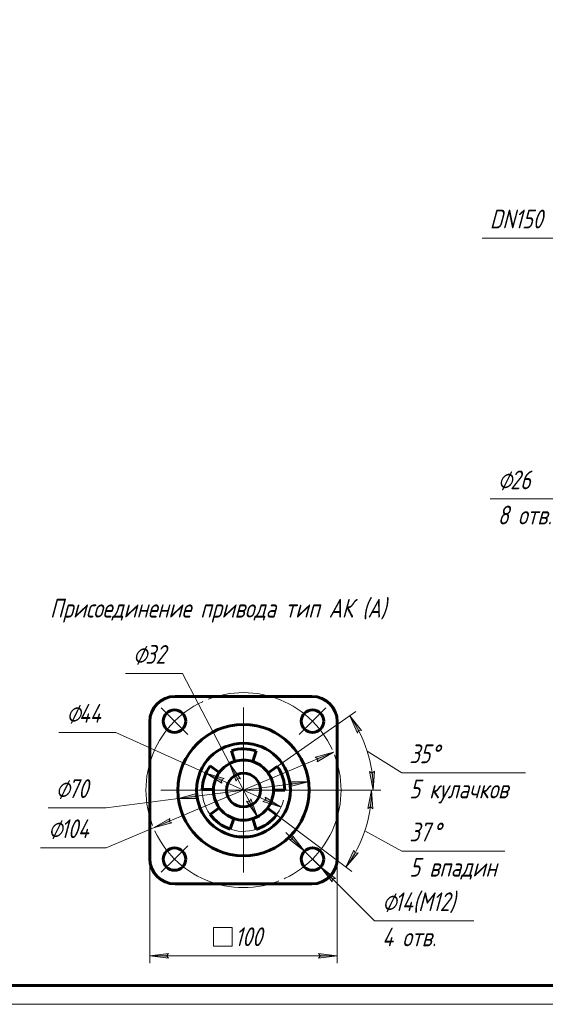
# Model space of a CAD drawing. Header units: millimetres. Extents: x 0 to 594, y 0 to 420.
# Tile 9 of 15: x 229 to 369, y 0 to 263. Entities that reach past the tile are written whole.
import ezdxf

# ---------------------------------------------------------------- set-up
doc = ezdxf.new("R2010")
doc.units = ezdxf.units.MM
for name, pattern in [('K5LT_AXLED', [31.595926, 27.095926, -1.5, 1.5, -1.5]), ('K5LT_BASIC', [0]), ('K5LT_THIN', [0])]:
    doc.linetypes.add(name, pattern=pattern)
doc.layers.add('Системный слой', color=7, linetype='Continuous')
doc.layers.add('Системный слой (1)', color=7, linetype='Continuous', true_color=0x6c6c6c)
doc.styles.add('KDIMTEXTSTYLE', font='txt', dxfattribs={"width": 0.96, "oblique": 15, "height": 5})
doc.styles.add('KTEXTSTYLE', font='txt', dxfattribs={"width": 0.96, "height": 5})
doc.dimstyles.new('KDIMSTYLE (0.40)', dxfattribs={"dimtxt": 5, "dimasz": 1, "dimexe": 2, "dimexo": 0, "dimgap": 1, "dimtad": 1, "dimlfac": 2.5, "dimtxsty": 'KDIMTEXTSTYLE', "dimsah": 1, "dimcen": 0, "dimdle": 1, "dimadec": 0, "dimazin": 0, "dimtfac": 0.667, "dimtmove": 0, "dimatfit": 3, "dimfxl": 1, "dimtvp": 1, "dimtolj": 1, "dimtzin": 0, "dimarcsym": 0})
doc.dimstyles.new('KDIMSTYLE (0.50)', dxfattribs={"dimtxt": 5, "dimasz": 1, "dimexe": 2, "dimexo": 0, "dimgap": 1, "dimtad": 1, "dimlfac": 2, "dimtxsty": 'KDIMTEXTSTYLE', "dimsah": 1, "dimcen": 0, "dimdle": 1, "dimadec": 0, "dimazin": 0, "dimtfac": 0.667, "dimtmove": 0, "dimatfit": 3, "dimfxl": 1, "dimtvp": 1, "dimtolj": 1, "dimtzin": 0, "dimarcsym": 0})

# ---------------------------------------------------------------- blocks, each defined once
blk = doc.blocks.new('D5')
at = {"layer": 'Системный слой (1)'}
for points in [[(475.91, 203.2), (479.43, 206.81), (475.09, 204.23), (475.89, 204.03)], [(385.24, 132.45), (389.58, 135.04), (388.78, 135.24), (388.76, 136.07)]]:
    blk.add_hatch(color=7, dxfattribs=at).paths.add_polyline_path(points)
at = {"layer": 'Системный слой (1)', "color": 7, "linetype": 'K5LT_THIN', "lineweight": 18, "true_color": 0xffffff}
for p, q in [((479.43, 206.81), (499.12, 222.36)), ((385.24, 132.45), (479.43, 206.81)), ((475.09, 204.23), (479.43, 206.81)), ((479.43, 206.81), (475.91, 203.2)), ((475.89, 204.03), (475.09, 204.23)), ((475.91, 203.2), (475.89, 204.03)), ((385.24, 132.45), (388.76, 136.07)), ((389.58, 135.04), (385.24, 132.45)), ((388.76, 136.07), (388.78, 135.24)), ((388.78, 135.24), (389.58, 135.04))]:
    blk.add_line(p, q, dxfattribs=at)
blk.add_wipeout([(501.12, 223.36), (501.12, 230.75), (514.93, 230.75), (514.93, 223.36)]).dxf.layer = 'Системный слой (1)'
blk.add_line((499.12, 222.36), (517.51, 222.36), dxfattribs=at)
at = {"layer": 'Системный слой (1)', "color": 7, "char_height": 5, "attachment_point": 1, "style": 'KTEXTSTYLE'}
for s, insert in [('\\fArial|b0|c204|p34;\\H5.0;\\W1.000;\\Q15;\\fGOST Type AU|b0|i0|c204|p34;\\Q15;\\W0.960;⌀', (501.12, 229.95)), ('\\fArial|b0|c204|p34;\\H5.0;\\W1.000;\\Q15;\\fGOST Type AU|b0|i0|c204|p34;\\Q15;\\W0.960;300', (504.43, 229.95))]:
    blk.add_mtext(s, dxfattribs=dict(at, insert=insert))
blk = doc.blocks.new('KDIMARROW_01')
at = {"layer": 'Системный слой'}
blk.add_hatch(color=0, dxfattribs=at).paths.add_polyline_path([(0, 0), (-5, 0.66), (-4.5, 0), (-5, -0.66)])
at = {"layer": 'Системный слой', "color": 0, "linetype": 'K5LT_THIN', "lineweight": 18}
for p, q in [((-4.5, 0), (-5, 0.66)), ((-5, 0.66), (0, 0)), ((0, 0), (-5, -0.66)), ((-5, -0.66), (-4.5, 0))]:
    blk.add_line(p, q, dxfattribs=at)
at = {"layer": 'Системный слой (1)', "color": 0, "linetype": 'K5LT_THIN', "lineweight": 18}
blk.add_line((136.81, 169.63), (136.41, 169.63), dxfattribs=at)
blk = doc.blocks.new('D6')
at = {"layer": 'Системный слой (1)'}
for points in [[(410.23, 199.81), (406.68, 203.39), (409.18, 199.01), (409.4, 199.81)], [(457.99, 135.88), (455.49, 140.26), (455.27, 139.46), (454.44, 139.46)]]:
    blk.add_hatch(color=7, dxfattribs=at).paths.add_polyline_path(points)
at = {"layer": 'Системный слой (1)', "color": 7, "linetype": 'K5LT_THIN', "lineweight": 18, "true_color": 0xffffff}
for p, q in [((406.68, 203.39), (410.23, 199.81)), ((409.18, 199.01), (406.68, 203.39)), ((406.68, 203.39), (457.99, 135.88)), ((409.4, 199.81), (409.18, 199.01)), ((410.23, 199.81), (409.4, 199.81)), ((457.99, 135.88), (454.44, 139.46)), ((454.44, 139.46), (455.27, 139.46)), ((455.27, 139.46), (455.49, 140.26)), ((455.49, 140.26), (457.99, 135.88)), ((457.99, 135.88), (476.68, 111.3))]:
    blk.add_line(p, q, dxfattribs=at)
blk.add_wipeout([(478.68, 112.3), (478.68, 119.68), (491.73, 119.68), (491.73, 112.3)]).dxf.layer = 'Системный слой (1)'
blk.add_line((476.68, 111.3), (494.28, 111.3), dxfattribs=at)
at = {"layer": 'Системный слой (1)', "color": 7, "char_height": 5, "attachment_point": 1, "style": 'KTEXTSTYLE'}
for s, insert in [('\\fArial|b0|c204|p34;\\H5.0;\\W1.000;\\Q15;\\fGOST Type AU|b0|i0|c204|p34;\\Q15;\\W0.960;⌀', (478.68, 118.88)), ('\\fArial|b0|c204|p34;\\H5.0;\\W1.000;\\Q15;\\fGOST Type AU|b0|i0|c204|p34;\\Q15;\\W0.960;212', (481.99, 118.88))]:
    blk.add_mtext(s, dxfattribs=dict(at, insert=insert))
blk = doc.blocks.new('D7')
at = {"layer": 'Системный слой (1)'}
for points in [[(411.07, 182.8), (406.42, 184.75), (410.41, 181.66), (410.31, 182.48)], [(458.25, 154.52), (454.26, 157.6), (454.36, 156.78), (453.6, 156.47)]]:
    blk.add_hatch(color=7, dxfattribs=at).paths.add_polyline_path(points)
at = {"layer": 'Системный слой (1)', "color": 7, "linetype": 'K5LT_THIN', "lineweight": 18, "true_color": 0xffffff}
for p, q in [((406.42, 184.75), (372.86, 204.34)), ((406.42, 184.75), (411.07, 182.8)), ((410.41, 181.66), (406.42, 184.75)), ((458.25, 154.52), (406.42, 184.75)), ((411.07, 182.8), (410.31, 182.48)), ((410.31, 182.48), (410.41, 181.66)), ((454.36, 156.78), (454.26, 157.6)), ((454.26, 157.6), (458.25, 154.52)), ((453.6, 156.47), (454.36, 156.78)), ((458.25, 154.52), (453.6, 156.47))]:
    blk.add_line(p, q, dxfattribs=at)
blk.add_wipeout([(354.62, 205.34), (354.62, 212.72), (370.21, 212.72), (370.21, 205.34)]).dxf.layer = 'Системный слой (1)'
blk.add_line((372.86, 204.34), (352.62, 204.34), dxfattribs=at)
at = {"layer": 'Системный слой (1)', "color": 7, "insert": (354.62, 211.92), "char_height": 5, "attachment_point": 1, "style": 'KTEXTSTYLE'}
blk.add_mtext('\\fArial|b0|c204|p34;\\H5.0;\\W1.000;\\Q15;\\fGOST Type AU|b0|i0|c204|p34;\\Q15;\\W0.960;DN150', dxfattribs=at)
blk = doc.blocks.new('D8')
at = {"layer": 'Системный слой (1)'}
for points in [[(386.79, 150.28), (389.19, 154.71), (385.73, 151.05), (386.55, 151.07)], [(383.09, 146.29), (386.56, 149.95), (385.73, 149.93), (385.49, 150.72)]]:
    blk.add_hatch(color=7, dxfattribs=at).paths.add_polyline_path(points)
at = {"layer": 'Системный слой (1)', "color": 7, "linetype": 'K5LT_THIN', "lineweight": 18, "true_color": 0xffffff}
for p, q in [((389.19, 154.71), (383.09, 146.29)), ((385.73, 151.05), (389.19, 154.71)), ((389.19, 154.71), (386.79, 150.28)), ((383.09, 146.29), (385.49, 150.72)), ((386.56, 149.95), (383.09, 146.29)), ((385.49, 150.72), (385.73, 149.93)), ((386.55, 151.07), (385.73, 151.05)), ((385.73, 149.93), (386.56, 149.95)), ((386.79, 150.28), (386.55, 151.07)), ((383.09, 146.29), (374.74, 134.77))]:
    blk.add_line(p, q, dxfattribs=at)
blk.add_wipeout([(356.73, 126.39), (356.73, 143.15), (372.1, 143.15), (372.1, 126.39)]).dxf.layer = 'Системный слой (1)'
blk.add_line((374.74, 134.77), (354.73, 134.77), dxfattribs=at)
at = {"layer": 'Системный слой (1)', "color": 7, "char_height": 5, "attachment_point": 1, "style": 'KTEXTSTYLE'}
for s, insert in [('\\fArial|b0|c204|p34;\\H5.0;\\W1.000;\\Q15;\\fGOST Type AU|b0|i0|c204|p34;\\Q15;\\W0.960;⌀', (356.73, 142.36)), ('\\fArial|b0|c204|p34;\\H5.0;\\W1.000;\\Q15;\\fGOST Type AU|b0|i0|c204|p34;\\Q15;\\W0.960;26', (360.04, 142.36)), ('\\fArial|b0|c204|p34;\\H5.0;\\W1.000;\\Q15;\\fGOST Type AU|b0|i0|c204|p34;\\Q15;\\W0.960;8 отв.', (356.73, 132.98))]:
    blk.add_mtext(s, dxfattribs=dict(at, insert=insert))
blk = doc.blocks.new('D9')
at = {"layer": 'Системный слой (1)'}
for points in [[(387.66, 178.25), (388.27, 178.8), (383.24, 179.1), (388.03, 177.51)], [(481.43, 160.16), (476.65, 161.76), (477.01, 161.02), (476.4, 160.46)]]:
    blk.add_hatch(color=7, dxfattribs=at).paths.add_polyline_path(points)
at = {"layer": 'Системный слой (1)', "color": 7, "linetype": 'K5LT_THIN', "lineweight": 18, "true_color": 0xffffff}
for p, q in [((383.24, 179.1), (388.27, 178.8)), ((388.03, 177.51), (383.24, 179.1)), ((383.24, 179.1), (481.43, 160.16)), ((388.27, 178.8), (387.66, 178.25)), ((387.66, 178.25), (388.03, 177.51)), ((476.4, 160.46), (477.01, 161.02)), ((481.43, 160.16), (476.4, 160.46)), ((477.01, 161.02), (476.65, 161.76)), ((476.65, 161.76), (481.43, 160.16)), ((481.43, 160.16), (505.6, 155.5))]:
    blk.add_line(p, q, dxfattribs=at)
blk.add_wipeout([(507.6, 156.5), (507.6, 163.88), (521.29, 163.88), (521.29, 156.5)]).dxf.layer = 'Системный слой (1)'
blk.add_line((505.6, 155.5), (523.86, 155.5), dxfattribs=at)
at = {"layer": 'Системный слой (1)', "color": 7, "char_height": 5, "attachment_point": 1, "style": 'KTEXTSTYLE'}
for s, insert in [('\\fArial|b0|c204|p34;\\H5.0;\\W1.000;\\Q15;\\fGOST Type AU|b0|i0|c204|p34;\\Q15;\\W0.960;⌀', (507.6, 163.09)), ('\\fArial|b0|c204|p34;\\H5.0;\\W1.000;\\Q15;\\fGOST Type AU|b0|i0|c204|p34;\\Q15;\\W0.960;250', (510.91, 163.09))]:
    blk.add_mtext(s, dxfattribs=dict(at, insert=insert))
blk = doc.blocks.new('U83')
at = {"layer": 'Системный слой (1)', "color": 30, "linetype": 'K5LT_AXLED', "lineweight": 18, "true_color": 0xff8000}
for q in [(288.97, 79.12), (266.97, 57.12), (310.97, 57.12), (288.97, 35.12)]:
    blk.add_line((288.97, 57.12), q, dxfattribs=at)
blk = doc.blocks.new('U84')
at = {"layer": 'Системный слой (1)', "color": 30, "linetype": 'K5LT_AXLED', "lineweight": 18, "true_color": 0xff8000}
for p, q in [((270.59, 75.51), (267.05, 79.04)), ((307.36, 75.51), (310.89, 79.04)), ((274.12, 71.97), (270.59, 75.51)), ((303.82, 71.97), (307.36, 75.51)), ((274.12, 42.27), (270.59, 38.74)), ((303.82, 42.27), (307.36, 38.74)), ((270.59, 38.74), (267.05, 35.2)), ((307.36, 38.74), (310.89, 35.2))]:
    blk.add_line(p, q, dxfattribs=at)
for start, end in [(45, 135), (135, 225), (315, 45), (225, 315)]:
    blk.add_arc((288.97, 57.12), 26, start, end, dxfattribs=at)
blk = doc.blocks.new('D10')
at = {"layer": 'Системный слой (1)'}
for points in [[(268.47, 12.93), (268.97, 13.59), (263.97, 12.93), (268.97, 12.27)], [(313.97, 12.93), (308.97, 13.59), (309.47, 12.93), (308.97, 12.27)]]:
    blk.add_hatch(color=7, dxfattribs=at).paths.add_polyline_path(points)
at = {"layer": 'Системный слой (1)', "color": 7, "linetype": 'K5LT_THIN', "lineweight": 18, "true_color": 0xffffff}
for p, q in [((263.97, 37.12), (263.97, 10.93)), ((313.97, 37.12), (313.97, 10.93)), ((263.97, 12.93), (268.97, 13.59)), ((268.97, 13.59), (268.47, 12.93)), ((309.47, 12.93), (308.97, 13.59)), ((308.97, 13.59), (313.97, 12.93)), ((268.97, 12.27), (263.97, 12.93)), ((268.47, 12.93), (268.97, 12.27)), ((313.97, 12.93), (308.97, 12.27)), ((308.97, 12.27), (309.47, 12.93))]:
    blk.add_line(p, q, dxfattribs=at)
blk.add_wipeout([(280.97, 13.93), (280.97, 21.31), (296.33, 21.31), (296.33, 13.93)]).dxf.layer = 'Системный слой (1)'
for p, q in [((280.97, 15.52), (280.97, 20.52)), ((280.97, 20.52), (285.97, 20.52)), ((285.97, 20.52), (285.97, 15.52)), ((285.97, 15.52), (280.97, 15.52)), ((263.97, 12.93), (313.97, 12.93))]:
    blk.add_line(p, q, dxfattribs=at)
at = {"layer": 'Системный слой (1)', "color": 7, "insert": (286.68, 20.52), "char_height": 5, "attachment_point": 1, "style": 'KTEXTSTYLE'}
blk.add_mtext('\\fArial|b0|c204|p34;\\H5.0;\\W1.000;\\Q15;\\fGOST Type AU|b0|i0|c204|p34;\\Q15;\\W0.960;100', dxfattribs=at)
blk = doc.blocks.new('D11')
at = {"layer": 'Системный слой (1)'}
for points in [[(320.46, 73.03), (317.3, 76.96), (319.33, 72.34), (319.64, 73.11)], [(323.55, 57.12), (323.89, 62.15), (323.26, 61.61), (322.57, 62.07)]]:
    blk.add_hatch(color=7, dxfattribs=at).paths.add_polyline_path(points)
at = {"layer": 'Системный слой (1)', "color": 7, "linetype": 'K5LT_THIN', "lineweight": 18, "true_color": 0xffffff}
for p, q in [((297.98, 63.43), (318.94, 78.11)), ((317.3, 76.96), (320.46, 73.03)), ((319.33, 72.34), (317.3, 76.96)), ((319.64, 73.11), (319.33, 72.34)), ((320.46, 73.03), (319.64, 73.11)), ((321.95, 67.52), (331.2, 61.71)), ((323.55, 57.12), (322.57, 62.07)), ((322.57, 62.07), (323.26, 61.61)), ((323.26, 61.61), (323.89, 62.15)), ((323.89, 62.15), (323.55, 57.12)), ((299.97, 57.12), (325.55, 57.12))]:
    blk.add_line(p, q, dxfattribs=at)
blk.add_arc((288.97, 57.12), 34.58, 0, 35, dxfattribs=at)
blk.add_wipeout([(333.2, 53.33), (333.2, 70.09), (360.98, 70.09), (360.98, 53.33)]).dxf.layer = 'Системный слой (1)'
blk.add_line((331.2, 61.71), (364.14, 61.71), dxfattribs=at)
at = {"layer": 'Системный слой (1)', "color": 7, "char_height": 5, "attachment_point": 1, "style": 'KTEXTSTYLE'}
for s, insert in [('\\fArial|b0|c204|p34;\\H5.0;\\W1.000;\\Q15;\\fGOST Type AU|b0|i0|c204|p34;\\Q15;\\W0.960;35', (333.2, 69.3)), ('\\fArial|b0|c204|p34;\\H5.0;\\W1.000;\\Q15;\\fGOST Type AU|b0|i0|c204|p34;\\Q15;\\W0.960;°', (338.89, 69.3)), ('\\fArial|b0|c204|p34;\\H5.0;\\W1.000;\\Q15;\\fGOST Type AU|b0|i0|c204|p34;\\Q15;\\W0.960;5 кулачков', (333.2, 59.92))]:
    blk.add_mtext(s, dxfattribs=dict(at, insert=insert))
blk = doc.blocks.new('D12')
at = {"layer": 'Системный слой (1)'}
for points in [[(323.43, 52.09), (323.1, 57.12), (322.12, 52.18), (322.81, 52.63)], [(316.23, 36.58), (319.52, 40.4), (318.7, 40.34), (318.42, 41.12)]]:
    blk.add_hatch(color=7, dxfattribs=at).paths.add_polyline_path(points)
at = {"layer": 'Системный слой (1)', "color": 7, "linetype": 'K5LT_THIN', "lineweight": 18, "true_color": 0xffffff}
for p, q in [((299.97, 57.12), (325.1, 57.12)), ((322.12, 52.18), (323.1, 57.12)), ((323.1, 57.12), (323.43, 52.09)), ((322.81, 52.63), (322.12, 52.18)), ((323.43, 52.09), (322.81, 52.63)), ((297.76, 50.5), (317.83, 35.38)), ((321.34, 46.29), (331.2, 40.86)), ((316.23, 36.58), (318.42, 41.12)), ((319.52, 40.4), (316.23, 36.58)), ((318.42, 41.12), (318.7, 40.34)), ((318.7, 40.34), (319.52, 40.4))]:
    blk.add_line(p, q, dxfattribs=at)
blk.add_arc((288.97, 57.12), 34.13, 323, 0, dxfattribs=at)
blk.add_wipeout([(333.2, 32.48), (333.2, 49.24), (355.65, 49.24), (355.65, 32.48)]).dxf.layer = 'Системный слой (1)'
blk.add_line((331.2, 40.86), (358.58, 40.86), dxfattribs=at)
at = {"layer": 'Системный слой (1)', "color": 7, "char_height": 5, "attachment_point": 1, "style": 'KTEXTSTYLE'}
for s, insert in [('\\fArial|b0|c204|p34;\\H5.0;\\W1.000;\\Q15;\\fGOST Type AU|b0|i0|c204|p34;\\Q15;\\W0.960;37', (333.2, 48.45)), ('\\fArial|b0|c204|p34;\\H5.0;\\W1.000;\\Q15;\\fGOST Type AU|b0|i0|c204|p34;\\Q15;\\W0.960;°', (339.29, 48.45)), ('\\fArial|b0|c204|p34;\\H5.0;\\W1.000;\\Q15;\\fGOST Type AU|b0|i0|c204|p34;\\Q15;\\W0.960;5 впадин', (333.2, 39.06))]:
    blk.add_mtext(s, dxfattribs=dict(at, insert=insert))
blk = doc.blocks.new('D13')
at = {"layer": 'Системный слой (1)'}
for points in [[(305.23, 40.85), (302.15, 44.84), (302.04, 44.03), (301.22, 43.91)], [(313.49, 33.56), (309.48, 36.62), (312.56, 32.63), (312.67, 33.45)]]:
    blk.add_hatch(color=7, dxfattribs=at).paths.add_polyline_path(points)
at = {"layer": 'Системный слой (1)', "color": 7, "linetype": 'K5LT_THIN', "lineweight": 18, "true_color": 0xffffff}
for p, q in [((305.23, 40.85), (300.26, 45.79)), ((302.15, 44.84), (302.04, 44.03)), ((305.23, 40.85), (302.15, 44.84)), ((302.04, 44.03), (301.22, 43.91)), ((301.22, 43.91), (305.23, 40.85)), ((305.23, 40.85), (309.48, 36.62)), ((309.48, 36.62), (312.56, 32.63)), ((313.49, 33.56), (309.48, 36.62)), ((309.48, 36.62), (314.45, 31.69)), ((309.48, 36.62), (323.93, 22.26)), ((312.56, 32.63), (312.67, 33.45)), ((312.67, 33.45), (313.49, 33.56))]:
    blk.add_line(p, q, dxfattribs=at)
blk.add_wipeout([(325.93, 13.88), (325.93, 30.64), (347.48, 30.64), (347.48, 13.88)]).dxf.layer = 'Системный слой (1)'
blk.add_line((323.93, 22.26), (350.38, 22.26), dxfattribs=at)
at = {"layer": 'Системный слой (1)', "color": 7, "char_height": 5, "attachment_point": 1, "style": 'KTEXTSTYLE'}
for s, insert in [('\\fArial|b0|c204|p34;\\H5.0;\\W1.000;\\Q15;\\fGOST Type AU|b0|i0|c204|p34;\\Q15;\\W0.960;⌀', (325.93, 29.85)), ('\\fArial|b0|c204|p34;\\H5.0;\\W1.000;\\Q15;\\fGOST Type AU|b0|i0|c204|p34;\\Q15;\\W0.960;14(М12)', (329.23, 29.85)), ('\\fArial|b0|c204|p34;\\H5.0;\\W1.000;\\Q15;\\fGOST Type AU|b0|i0|c204|p34;\\Q15;\\W0.960;4 отв.', (325.93, 20.46))]:
    blk.add_mtext(s, dxfattribs=dict(at, insert=insert))
blk = doc.blocks.new('D14')
at = {"layer": 'Системный слой (1)'}
for points in [[(308.58, 64.65), (312.94, 67.2), (308.07, 65.87), (308.79, 65.45)], [(269.87, 48.38), (269.15, 48.79), (269.36, 49.59), (265, 47.05)]]:
    blk.add_hatch(color=7, dxfattribs=at).paths.add_polyline_path(points)
at = {"layer": 'Системный слой (1)', "color": 7, "linetype": 'K5LT_THIN', "lineweight": 18, "true_color": 0xffffff}
for p, q in [((312.94, 67.2), (265, 47.05)), ((308.07, 65.87), (312.94, 67.2)), ((308.79, 65.45), (308.07, 65.87)), ((312.94, 67.2), (308.58, 64.65)), ((308.58, 64.65), (308.79, 65.45)), ((265, 47.05), (269.36, 49.59)), ((269.87, 48.38), (265, 47.05)), ((269.36, 49.59), (269.15, 48.79)), ((269.15, 48.79), (269.87, 48.38)), ((265, 47.05), (252.37, 41.74))]:
    blk.add_line(p, q, dxfattribs=at)
blk.add_wipeout([(236.91, 42.74), (236.91, 50.12), (249.83, 50.12), (249.83, 42.74)]).dxf.layer = 'Системный слой (1)'
blk.add_line((252.37, 41.74), (234.91, 41.74), dxfattribs=at)
at = {"layer": 'Системный слой (1)', "color": 7, "char_height": 5, "attachment_point": 1, "style": 'KTEXTSTYLE'}
for s, insert in [('\\fArial|b0|c204|p34;\\H5.0;\\W1.000;\\Q15;\\fGOST Type AU|b0|i0|c204|p34;\\Q15;\\W0.960;⌀', (236.91, 49.32)), ('\\fArial|b0|c204|p34;\\H5.0;\\W1.000;\\Q15;\\fGOST Type AU|b0|i0|c204|p34;\\Q15;\\W0.960;104', (240.22, 49.32))]:
    blk.add_mtext(s, dxfattribs=dict(at, insert=insert))
blk = doc.blocks.new('D15')
at = {"layer": 'Системный слой (1)'}
for points in [[(301.45, 58.06), (306.33, 59.35), (301.28, 59.37), (301.86, 58.78)], [(276.66, 54.88), (276.08, 55.47), (276.49, 56.18), (271.61, 54.89)]]:
    blk.add_hatch(color=7, dxfattribs=at).paths.add_polyline_path(points)
at = {"layer": 'Системный слой (1)', "color": 7, "linetype": 'K5LT_THIN', "lineweight": 18, "true_color": 0xffffff}
for p, q in [((306.33, 59.35), (271.61, 54.89)), ((301.86, 58.78), (301.28, 59.37)), ((301.28, 59.37), (306.33, 59.35)), ((306.33, 59.35), (301.45, 58.06)), ((301.45, 58.06), (301.86, 58.78)), ((271.61, 54.89), (276.49, 56.18)), ((276.49, 56.18), (276.08, 55.47)), ((276.08, 55.47), (276.66, 54.88)), ((271.61, 54.89), (252.37, 52.42)), ((276.66, 54.88), (271.61, 54.89))]:
    blk.add_line(p, q, dxfattribs=at)
blk.add_wipeout([(238.89, 53.42), (238.89, 60.8), (249.91, 60.8), (249.91, 53.42)]).dxf.layer = 'Системный слой (1)'
blk.add_line((252.37, 52.42), (236.89, 52.42), dxfattribs=at)
at = {"layer": 'Системный слой (1)', "color": 7, "char_height": 5, "attachment_point": 1, "style": 'KTEXTSTYLE'}
for s, insert in [('\\fArial|b0|c204|p34;\\H5.0;\\W1.000;\\Q15;\\fGOST Type AU|b0|i0|c204|p34;\\Q15;\\W0.960;⌀', (238.89, 60.01)), ('\\fArial|b0|c204|p34;\\H5.0;\\W1.000;\\Q15;\\fGOST Type AU|b0|i0|c204|p34;\\Q15;\\W0.960;70', (242.2, 60.01))]:
    blk.add_mtext(s, dxfattribs=dict(at, insert=insert))
blk = doc.blocks.new('D16')
at = {"layer": 'Системный слой (1)'}
for points in [[(283.78, 60.2), (278.95, 61.66), (283.23, 59), (283.05, 59.8)], [(298.99, 52.59), (294.71, 55.25), (294.89, 54.44), (294.16, 54.05)]]:
    blk.add_hatch(color=7, dxfattribs=at).paths.add_polyline_path(points)
at = {"layer": 'Системный слой (1)', "color": 7, "linetype": 'K5LT_THIN', "lineweight": 18, "true_color": 0xffffff}
for p, q in [((278.95, 61.66), (254.98, 72.51)), ((278.95, 61.66), (283.78, 60.2)), ((283.23, 59), (278.95, 61.66)), ((298.99, 52.59), (278.95, 61.66)), ((283.78, 60.2), (283.05, 59.8)), ((283.05, 59.8), (283.23, 59)), ((294.89, 54.44), (294.71, 55.25)), ((294.71, 55.25), (298.99, 52.59)), ((294.16, 54.05), (294.89, 54.44)), ((298.99, 52.59), (294.16, 54.05))]:
    blk.add_line(p, q, dxfattribs=at)
blk.add_arc((288.97, 57.12), 11, 179, 346.0334, dxfattribs=at)
blk.add_arc((288.97, 57.12), 11, 179, 346.0334, dxfattribs=at)
blk.add_wipeout([(241.77, 73.51), (241.77, 80.89), (252.54, 80.89), (252.54, 73.51)]).dxf.layer = 'Системный слой (1)'
blk.add_line((254.98, 72.51), (239.77, 72.51), dxfattribs=at)
at = {"layer": 'Системный слой (1)', "color": 7, "char_height": 5, "attachment_point": 1, "style": 'KTEXTSTYLE'}
for s, insert in [('\\fArial|b0|c204|p34;\\H5.0;\\W1.000;\\Q15;\\fGOST Type AU|b0|i0|c204|p34;\\Q15;\\W0.960;⌀', (241.77, 80.09)), ('\\fArial|b0|c204|p34;\\H5.0;\\W1.000;\\Q15;\\fGOST Type AU|b0|i0|c204|p34;\\Q15;\\W0.960;44', (245.08, 80.09))]:
    blk.add_mtext(s, dxfattribs=dict(at, insert=insert))
blk = doc.blocks.new('D17')
at = {"layer": 'Системный слой (1)'}
for points in [[(288.16, 60.09), (285.26, 64.21), (287, 59.48), (287.35, 60.22)], [(292.68, 50.03), (290.94, 54.77), (290.59, 54.02), (289.78, 54.16)]]:
    blk.add_hatch(color=7, dxfattribs=at).paths.add_polyline_path(points)
at = {"layer": 'Системный слой (1)', "color": 7, "linetype": 'K5LT_THIN', "lineweight": 18, "true_color": 0xffffff}
for p, q in [((285.26, 64.21), (272.71, 88.22)), ((285.26, 64.21), (288.16, 60.09)), ((287, 59.48), (285.26, 64.21)), ((292.68, 50.03), (285.26, 64.21)), ((287.35, 60.22), (287, 59.48)), ((288.16, 60.09), (287.35, 60.22)), ((292.68, 50.03), (289.78, 54.16)), ((289.78, 54.16), (290.59, 54.02)), ((290.59, 54.02), (290.94, 54.77)), ((290.94, 54.77), (292.68, 50.03))]:
    blk.add_line(p, q, dxfattribs=at)
blk.add_arc((288.97, 57.12), 8, 144, 311.8569, dxfattribs=at)
blk.add_arc((288.97, 57.12), 8, 144, 311.8569, dxfattribs=at)
blk.add_wipeout([(259.49, 89.22), (259.49, 96.6), (270.26, 96.6), (270.26, 89.22)]).dxf.layer = 'Системный слой (1)'
blk.add_line((272.71, 88.22), (257.49, 88.22), dxfattribs=at)
at = {"layer": 'Системный слой (1)', "color": 7, "char_height": 5, "attachment_point": 1, "style": 'KTEXTSTYLE'}
for s, insert in [('\\fArial|b0|c204|p34;\\H5.0;\\W1.000;\\Q15;\\fGOST Type AU|b0|i0|c204|p34;\\Q15;\\W0.960;⌀', (259.49, 95.81)), ('\\fArial|b0|c204|p34;\\H5.0;\\W1.000;\\Q15;\\fGOST Type AU|b0|i0|c204|p34;\\Q15;\\W0.960;32', (262.8, 95.81))]:
    blk.add_mtext(s, dxfattribs=dict(at, insert=insert))
blk = doc.blocks.new('U85')
at = {"color": 143, "linetype": 'K5LT_BASIC', "lineweight": 60, "true_color": 0x33acca}
blk.add_line((589, 5), (20, 5), dxfattribs=at)
at = {"color": 7, "linetype": 'K5LT_THIN', "lineweight": 18, "true_color": 0xffffff}
blk.add_line((594, 0), (0, 0), dxfattribs=at)

msp = doc.modelspace()

# ---------------------------------------------------------------- linework, layer by layer
at = {"layer": 'Системный слой (1)', "color": 143, "linetype": 'K5LT_BASIC', "lineweight": 60, "true_color": 0x33acca}
for p, q in [((307.2202, 82.1218), (270.7202, 82.1218)), ((263.9702, 75.3718), (263.9702, 38.8718)), ((285.7541, 67.6411), (286.6313, 64.7722)), ((291.4424, 64.7302), (292.3694, 67.5834)), ((282.4981, 61.8241), (280.071, 63.5874)), ((297.9809, 63.4311), (295.5234, 61.7104)), ((277.9719, 57.3137), (280.9714, 57.2614)), ((296.9702, 57.1218), (299.9702, 57.1218)), ((282.4981, 52.4195), (280.071, 50.6561)), ((297.7552, 50.5018), (295.3593, 52.3072)), ((285.389, 46.7211), (286.3657, 49.5576)), ((291.4424, 49.5133), (292.3694, 46.6601)), ((270.7202, 32.1218), (307.2202, 32.1218))]:
    msp.add_line(p, q, dxfattribs=at)
for centre, radius in [((270.5855, 75.5065), 3), ((307.355, 75.5065), 3), ((288.9702, 57.1218), 17.5), ((288.9702, 57.1218), 12.5), ((288.9702, 57.1218), 4.5), ((270.5855, 38.737), 3), ((307.355, 38.737), 3)]:
    msp.add_circle(centre, radius, dxfattribs=at)
for centre, radius, start, end in [((270.7202, 75.3718), 6.75, 90, 180), ((288.9702, 57.1218), 11, 72, 107), ((288.9702, 57.1218), 11, 144, 179), ((288.9702, 57.1218), 8, 107, 144), ((288.9702, 57.1218), 8, 72, 107), ((288.9702, 57.1218), 8, 35, 72), ((288.9702, 57.1218), 11, 0, 35), ((288.9702, 57.1218), 8, 144, 179), ((288.9702, 57.1218), 8, 0, 35), ((288.9702, 57.1218), 8, 179, 216), ((288.9702, 57.1218), 8, 323, 0), ((288.9702, 57.1218), 11, 216, 251), ((288.9702, 57.1218), 8, 216, 251), ((288.9702, 57.1218), 8, 288, 323), ((288.9702, 57.1218), 11, 288, 323), ((288.9702, 57.1218), 8, 251, 270), ((288.9702, 57.1218), 8, 270, 288), ((270.7202, 38.8718), 6.75, 180, 270), ((307.2202, 38.8718), 6.75, 270, 0)]:
    msp.add_arc(centre, radius, start, end, dxfattribs=at)

# ---------------------------------------------------------------- block references
at = {"layer": 'Системный слой (1)'}
msp.add_blockref('U83', (0, 0), dxfattribs=at)

# ---------------------------------------------------------------- dimensions: what is measured, and where the dimension line sits
at = {"layer": 'Системный слой (1)', "color": 7}
dim = msp.add_diameter_dim_2p(p1=(314.6064, 76.6827), p2=(550.064, 262.5851), dimstyle='KDIMSTYLE (0.40)', override={"dimtih": 1, "dimtoh": 1, "dimpost": '\\fGOST Type AU|b0|c204|p34;\\H5.0;\\W0.960;\\Q15;<>', "dimblk1": 'KDIMARROW_01', "dimblk2": 'KDIMARROW_01', "dimclrt": 7, "dimtol": 1, "dimtp": 0, "dimtm": 0, "dimtdec": 5, "dimtmove": 1, "dimatfit": 2, "dimtolj": 1}, dxfattribs=at)
dim.commit()
dim.dimension.update_dxf_attribs({"geometry": 'D5', "text_midpoint": (501.1208, 222.3636), "dimtype": 163})

# ---------------------------------------------------------------- next in the draw order: linework, layer by layer
at = {"layer": 'Системный слой (1)', "color": 143, "linetype": 'K5LT_BASIC', "lineweight": 60, "true_color": 0x33acca}
msp.add_line((313.9702, 38.8718), (313.9702, 75.3718), dxfattribs=at)
msp.add_arc((307.2202, 75.3718), 6.75, 0, 90, dxfattribs=at)

# ---------------------------------------------------------------- next in the draw order: block references
at = {"layer": 'Системный слой (1)'}
msp.add_blockref('U84', (0, 0), dxfattribs=at)

# ---------------------------------------------------------------- next in the draw order: texts
at = {"layer": 'Системный слой (1)', "color": 7, "insert": (237.404, 108.1287), "char_height": 5, "attachment_point": 1, "style": 'KTEXTSTYLE'}
msp.add_mtext('\\fArial|b0|c204|p34;\\H5.0;\\W1.000;\\Q15;\\fGOST Type AU|b0|i0|c204|p34;\\Q15;\\W0.960;Присоединение привода тип АК (А)', dxfattribs=at)

# ---------------------------------------------------------------- next in the draw order: dimensions: what is measured, and where the dimension line sits
at = {"layer": 'Системный слой (1)', "color": 7}
dim = msp.add_diameter_dim_2p(p1=(368.1876, 254.0204), p2=(496.4829, 85.2474), dimstyle='KDIMSTYLE (0.40)', override={"dimtih": 1, "dimtoh": 1, "dimpost": '\\fGOST Type AU|b0|c204|p34;\\H5.0;\\W0.960;\\Q15;<>', "dimblk1": 'KDIMARROW_01', "dimblk2": 'KDIMARROW_01', "dimclrt": 7, "dimtol": 1, "dimtp": 0, "dimtm": 0, "dimtdec": 5, "dimtmove": 1, "dimatfit": 2, "dimtolj": 1}, dxfattribs=at)
dim.commit()
dim.dimension.update_dxf_attribs({"geometry": 'D6', "text_midpoint": (478.6814, 111.2962), "dimtype": 163})

# ---------------------------------------------------------------- next in the draw order: dimensions: what is measured, and where the dimension line sits
dim = msp.add_diameter_dim_2p(p1=(497.116, 131.839), p2=(367.5544, 207.4287), dimstyle='KDIMSTYLE (0.40)', override={"dimtih": 1, "dimtoh": 1, "dimpost": '\\fGOST Type AU|b0|c204|p34;\\H5.0;\\W0.960;\\Q15;<>', "dimblk1": 'KDIMARROW_01', "dimblk2": 'KDIMARROW_01', "dimclrt": 7, "dimtol": 1, "dimtp": 0, "dimtm": 0, "dimtdec": 5, "dimtmove": 1, "dimatfit": 2, "dimtolj": 1}, dxfattribs=at)
dim.commit()
dim.dimension.update_dxf_attribs({"geometry": 'D7', "text_midpoint": (370.856, 204.3357), "dimtype": 163})
dim = msp.add_angular_dim_2l(base=(303.2333, 66.8978), line1=((288.9702, 57.1218), (297.9809, 63.4311)), line2=((288.9702, 57.1218), (299.9702, 57.1218)), dimstyle='KDIMSTYLE (0.50)', override={"dimpost": '\\fGOST Type AU|b0|c204|p34;\\H5.0;\\W0.960;\\Q15;<>\\X\\fGOST Type AU|b0|c204|p34;\\H5.0;\\W0.960;\\Q15;\\fGOST Type AU|b0|i0|c204|p34;\\Q15;5 кулачков', "dimblk1": 'KDIMARROW_01', "dimblk2": 'KDIMARROW_01', "dimclrt": 7, "dimtol": 1, "dimtp": 0, "dimtm": 0, "dimtdec": 5, "dimtolj": 1}, dxfattribs=at)
dim.commit()
dim.dimension.update_dxf_attribs({"geometry": 'D11', "text_midpoint": (333.2005, 61.7104)})
dim = msp.add_linear_dim(base=(263.9702, 12.9303), p1=(313.9702, 37.1218), p2=(263.9702, 37.1218), dimstyle='KDIMSTYLE (0.50)', override={"dimexo": 0, "dimpost": '\\fGOST Type AU|b0|c204|p34;\\H5.0;\\W0.960;\\Q15;{\\fSymbol Type A|i0|c204|p18;т}<>', "dimblk1": 'KDIMARROW_01', "dimblk2": 'KDIMARROW_01', "dimse1": 0, "dimse2": 0, "dimclrt": 7, "dimtol": 1, "dimtp": 0, "dimtm": 0, "dimtdec": 5, "dimtolj": 1}, dxfattribs=at)
dim.commit()
dim.dimension.update_dxf_attribs({"geometry": 'D10', "text_midpoint": (288.9702, 12.9303), "dimtype": 160})

# ---------------------------------------------------------------- next in the draw order: dimensions: what is measured, and where the dimension line sits
dim = msp.add_diameter_dim_2p(p1=(393.7713, 161.025), p2=(378.5112, 139.9744), dimstyle='KDIMSTYLE (0.40)', override={"dimtih": 1, "dimtoh": 1, "dimpost": '\\fGOST Type AU|b0|c204|p34;\\H5.0;\\W0.960;\\Q15;<>\\X\\fGOST Type AU|b0|c204|p34;\\H5.0;\\W0.960;\\Q15;\\fGOST Type AU|b0|i0|c204|p34;\\Q15;8 отв.', "dimblk1": 'KDIMARROW_01', "dimblk2": 'KDIMARROW_01', "dimclrt": 7, "dimtol": 1, "dimtp": 0, "dimtm": 0, "dimtdec": 5, "dimtmove": 1, "dimatfit": 2, "dimtolj": 1}, dxfattribs=at)
dim.commit()
dim.dimension.update_dxf_attribs({"geometry": 'D8', "text_midpoint": (372.7386, 134.7702)})
dim = msp.add_angular_dim_2l(base=(302.7024, 46.9876), line1=((288.9702, 57.1218), (297.7552, 50.5018)), line2=((288.9702, 57.1218), (299.9702, 57.1218)), dimstyle='KDIMSTYLE (0.50)', override={"dimpost": '\\fGOST Type AU|b0|c204|p34;\\H5.0;\\W0.960;\\Q15;<>\\X\\fGOST Type AU|b0|c204|p34;\\H5.0;\\W0.960;\\Q15;\\fGOST Type AU|b0|i0|c204|p34;\\Q15;5 впадин', "dimblk1": 'KDIMARROW_01', "dimblk2": 'KDIMARROW_01', "dimclrt": 7, "dimtol": 1, "dimtp": 0, "dimtm": 0, "dimtdec": 5, "dimtolj": 1}, dxfattribs=at)
dim.commit()
dim.dimension.update_dxf_attribs({"geometry": 'D12', "text_midpoint": (333.2005, 40.8583)})

# ---------------------------------------------------------------- next in the draw order: dimensions: what is measured, and where the dimension line sits
dim = msp.add_diameter_dim_2p(p1=(309.5982, 193.3113), p2=(555.0722, 145.9564), dimstyle='KDIMSTYLE (0.40)', override={"dimtih": 1, "dimtoh": 1, "dimpost": '\\fGOST Type AU|b0|c204|p34;\\H5.0;\\W0.960;\\Q15;<>', "dimblk1": 'KDIMARROW_01', "dimblk2": 'KDIMARROW_01', "dimclrt": 7, "dimtol": 1, "dimtp": 0, "dimtm": 0, "dimtdec": 5, "dimtmove": 1, "dimatfit": 2, "dimtolj": 1}, dxfattribs=at)
dim.commit()
dim.dimension.update_dxf_attribs({"geometry": 'D9', "text_midpoint": (507.6027, 155.4997), "dimtype": 163})
dim = msp.add_diameter_dim_2p(p1=(303.1007, 42.9679), p2=(311.6093, 34.5061), text='\\fGOST Type AU|b0|c204|p34;\\H5.0;\\W0.960;\\Q15;∅\\fGOST Type AU|b0|c204|p34;\\H5.0;\\W0.960;\\Q15;\\fGOST Type AU|b0|i0|c204|p34;\\Q15;14(М12)\\X\\fGOST Type AU|b0|c204|p34;\\H5.0;\\W0.960;\\Q15;\\fGOST Type AU|b0|i0|c204|p34;\\Q15;4 отв.', dimstyle='KDIMSTYLE (0.50)', override={"dimtih": 1, "dimtoh": 1, "dimblk1": 'KDIMARROW_01', "dimblk2": 'KDIMARROW_01', "dimclrt": 7, "dimtmove": 1, "dimatfit": 2, "dimtolj": 1}, dxfattribs=at)
dim.commit()
dim.dimension.update_dxf_attribs({"geometry": 'D13', "text_midpoint": (325.9253, 22.2579)})

# ---------------------------------------------------------------- next in the draw order: dimensions: what is measured, and where the dimension line sits
dim = msp.add_diameter_dim_2p(p1=(336.907, 77.2727), p2=(241.0334, 36.9708), dimstyle='KDIMSTYLE (0.50)', override={"dimtih": 1, "dimtoh": 1, "dimpost": '\\fGOST Type AU|b0|c204|p34;\\H5.0;\\W0.960;\\Q15;<>', "dimblk1": 'KDIMARROW_01', "dimblk2": 'KDIMARROW_01', "dimclrt": 7, "dimtol": 1, "dimtp": 0, "dimtm": 0, "dimtdec": 5, "dimtmove": 1, "dimatfit": 2, "dimtolj": 1}, dxfattribs=at)
dim.commit()
dim.dimension.update_dxf_attribs({"geometry": 'D14', "text_midpoint": (250.3717, 41.737), "dimtype": 163})

# ---------------------------------------------------------------- next in the draw order: dimensions: what is measured, and where the dimension line sits
dim = msp.add_diameter_dim_2p(p1=(323.6849, 61.582), p2=(254.2556, 52.6615), dimstyle='KDIMSTYLE (0.50)', override={"dimtih": 1, "dimtoh": 1, "dimpost": '\\fGOST Type AU|b0|c204|p34;\\H5.0;\\W0.960;\\Q15;<>', "dimblk1": 'KDIMARROW_01', "dimblk2": 'KDIMARROW_01', "dimclrt": 7, "dimtol": 1, "dimtp": 0, "dimtm": 0, "dimtdec": 5, "dimtmove": 1, "dimatfit": 2, "dimtolj": 1}, dxfattribs=at)
dim.commit()
dim.dimension.update_dxf_attribs({"geometry": 'D15', "text_midpoint": (250.3717, 52.4195), "dimtype": 163})

# ---------------------------------------------------------------- next in the draw order: dimensions: what is measured, and where the dimension line sits
dim = msp.add_diameter_dim_2p(p1=(309.0123, 48.049), p2=(268.9281, 66.1945), dimstyle='KDIMSTYLE (0.50)', override={"dimtih": 1, "dimtoh": 1, "dimpost": '\\fGOST Type AU|b0|c204|p34;\\H5.0;\\W0.960;\\Q15;<>', "dimblk1": 'KDIMARROW_01', "dimblk2": 'KDIMARROW_01', "dimclrt": 7, "dimtol": 1, "dimtp": 0, "dimtm": 0, "dimtdec": 5, "dimtmove": 1, "dimatfit": 2, "dimtolj": 1}, dxfattribs=at)
dim.commit()
dim.dimension.update_dxf_attribs({"geometry": 'D16', "text_midpoint": (252.9845, 72.5065), "dimtype": 163})

# ---------------------------------------------------------------- next in the draw order: dimensions: what is measured, and where the dimension line sits
dim = msp.add_diameter_dim_2p(p1=(296.3847, 42.9434), p2=(281.5558, 71.3001), dimstyle='KDIMSTYLE (0.50)', override={"dimtih": 1, "dimtoh": 1, "dimpost": '\\fGOST Type AU|b0|c204|p34;\\H5.0;\\W0.960;\\Q15;<>', "dimblk1": 'KDIMARROW_01', "dimblk2": 'KDIMARROW_01', "dimclrt": 7, "dimtol": 1, "dimtp": 0, "dimtm": 0, "dimtdec": 5, "dimtmove": 1, "dimatfit": 2, "dimtolj": 1}, dxfattribs=at)
dim.commit()
dim.dimension.update_dxf_attribs({"geometry": 'D17', "text_midpoint": (270.7068, 88.2218), "dimtype": 163})

# ---------------------------------------------------------------- next in the draw order: block references
msp.add_blockref('U85', (0, 0))

doc.saveas('drawing.dxf')
